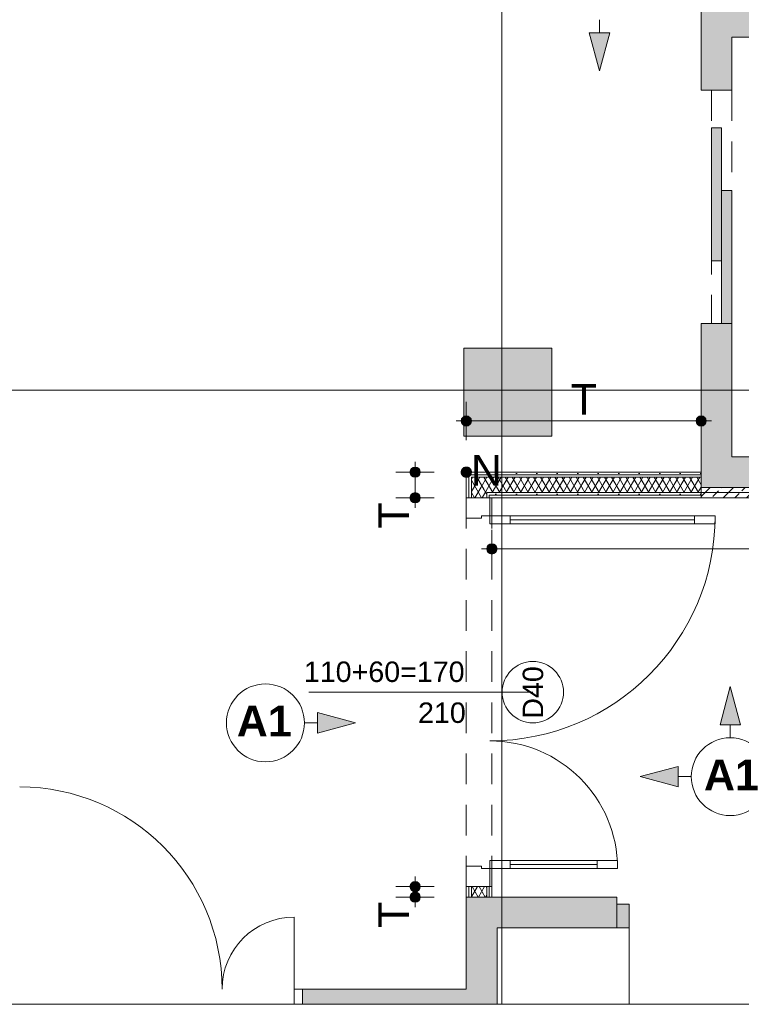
# Paper-space layout 'A-47 WYKOŃCZENIA ŚCIAN - PIĘTRO 2' of a CAD drawing. Header units: millimetres. Extents: x 0 to 500, y 0 to 350.
# Tile 4 of 17: x 204 to 240, y 99 to 147. Entities that reach past the tile are written whole.
import ezdxf
from ezdxf.xclip import XClip

# ---------------------------------------------------------------- set-up
doc = ezdxf.new("R2010")
doc.units = ezdxf.units.MM
doc.header["$MEASUREMENT"] = 0
doc.header["$XCLIPFRAME"] = 0
for name, pattern in [('DASHDOTX2', [1000, 500, -250, 0, -250]), ('Przer. długie kreski', [2.5, 1.5, -1]), ('PRZERYWANA_DU_A', [550, 350.0000000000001, -199.9999999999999])]:
    doc.linetypes.add(name, pattern=pattern)
for name, color, linetype, lineweight in [('0_Nr_pióra__2', 8, 'Continuous', 13), ('A__OKŁADZINY ŚCIAN_Nr_pióra__1', 7, 'Continuous', 20), ('A_winda_Nr_pióra__1', 7, 'Continuous', 20), ('A_ściany proj_Nr_pióra__1', 7, 'Continuous', 20), ('A_ściany proj_Nr_pióra__2', 8, 'Continuous', 13), ('A_ściany_Nr_pióra__1', 7, 'Continuous', 20), ('AR P NAROŻNIKI_Nr_pióra__1', 7, 'Continuous', 20), ('AR P NAROŻNIKI_Nr_pióra__2', 8, 'Continuous', 13), ('Drzwi Archicad_Nr_pióra__1', 7, 'Continuous', 20), ('Drzwi Archicad_Nr_pióra__3', 252, 'Continuous', 13), ('Znaczniki drzwi Archicada_Nr_pióra__3', 252, 'Continuous', 13)]:
    doc.layers.add(name, color=color, linetype=linetype, lineweight=lineweight)
for name, color, linetype in [('A__OKŁADZINY ŚCIAN', 7, 'Continuous'), ('A_podrys', 7, 'Continuous'), ('A_winda', 7, 'Continuous'), ('A_ściany', 7, 'Continuous'), ('A_ściany proj', 7, 'Continuous'), ('AR P NAROŻNIKI', 7, 'Continuous'), ('Drzwi Archicad', 7, 'Continuous')]:
    doc.layers.add(name, color=color, linetype=linetype)
for name, color, linetype, lineweight, true_color in [('A__OKŁADZINY ŚCIAN_Nr_pióra__7', 7, 'Continuous', 18, 0x171717), ('A_osie_Nr_pióra__16', 7, 'Continuous', 5, 0x0f0f0f), ('A_ściany proj_Nr_pióra__10', 7, 'Continuous', 13, 0x4b4b4b), ('A_ściany proj_Nr_pióra__21', 7, 'Continuous', 5, 0xb0b0b0), ('AR P NAROŻNIKI_Nr_pióra__7', 7, 'Continuous', 18, 0x171717)]:
    doc.layers.add(name, color=color, linetype=linetype, lineweight=lineweight, true_color=true_color)
doc.styles.add('STYL_AUTOMATYCZNY_1', font='arial.ttf')
doc.styles.add('STYL_AUTOMATYCZNY_3', font='arial.ttf')
doc.styles.add('STYL_AUTOMATYCZNY_4', font='arial.ttf')
doc.styles.add('STYL_AUTOMATYCZNY_5', font='arial.ttf')
pattern_1 = [(0, (-1547.425797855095, -280.3356015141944), (0, 1), [0, -1])]
pattern_2 = [(60.00000000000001, (-1547.425797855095, -280.3356015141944), (-0.2598076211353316, 0.1499999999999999), []), (120, (-1547.425797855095, -280.3356015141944), (0.2598076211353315, 0.15), [])]
pattern_3 = [(45, (-1547.425797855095, -280.3356015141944), (-0.5702462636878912, 0.5702462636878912), []), (45, (-1546.855547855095, -280.3356015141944), (-0.5702462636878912, 0.5702462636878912), [0.4032300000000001, -0.20161])]

# ---------------------------------------------------------------- blocks, each defined once
blk = doc.blocks.new('Rysunek_1_1', base_point=(-1547.425797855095, -280.3356015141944))
at = {"layer": 'A__OKŁADZINY ŚCIAN', "linetype": 'Continuous', "lineweight": 0, "true_color": 0x000000}
for points in [[(232.6345622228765, 144.3446294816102), (233.1345622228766, 146.2106544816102), (232.1345622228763, 146.2106544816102)], [(239.0173587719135, 114.2643933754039), (238.5173587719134, 112.3983683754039), (239.5173587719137, 112.3983683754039)], [(220.7263024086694, 112.4894683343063), (218.8602774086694, 112.9894683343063), (218.8602774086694, 111.9894683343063)], [(234.6145302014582, 109.8615648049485), (236.4805552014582, 109.3615648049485), (236.4805552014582, 110.3615648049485)]]:
    blk.add_hatch(color=18, dxfattribs=at).paths.add_polyline_path(points)
at = {"layer": 'A__OKŁADZINY ŚCIAN', "linetype": 'Continuous', "lineweight": 0, "true_color": 0x171717}
for points in [[(225.8800814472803, 127.2392325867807), (225.8991115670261, 127.1435617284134), (225.9533047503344, 127.0624558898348), (226.0344105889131, 127.0082627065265), (226.1300814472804, 126.9892325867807), (226.2257523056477, 127.0082627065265), (226.3068581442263, 127.0624558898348), (226.3610513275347, 127.1435617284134), (226.3800814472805, 127.2392325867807), (226.3610513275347, 127.3349034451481), (226.3068581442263, 127.4160092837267), (226.2257523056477, 127.4702024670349), (226.1300814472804, 127.4892325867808), (226.0344105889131, 127.4702024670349), (225.9533047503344, 127.4160092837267), (225.8991115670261, 127.3349034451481)], [(237.3463111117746, 127.2392325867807), (237.3653412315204, 127.1435617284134), (237.4195344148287, 127.0624558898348), (237.5006402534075, 127.0082627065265), (237.5963111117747, 126.9892325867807), (237.691981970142, 127.0082627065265), (237.7730878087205, 127.0624558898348), (237.827280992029, 127.1435617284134), (237.8463111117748, 127.2392325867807), (237.827280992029, 127.3349034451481), (237.7730878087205, 127.4160092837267), (237.691981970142, 127.4702024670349), (237.5963111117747, 127.4892325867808), (237.5006402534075, 127.4702024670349), (237.4195344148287, 127.4160092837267), (237.3653412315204, 127.3349034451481)], [(223.3800814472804, 124.7392325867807), (223.3991115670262, 124.6435617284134), (223.4533047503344, 124.5624558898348), (223.5344105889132, 124.5082627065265), (223.6300814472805, 124.4892325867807), (223.7257523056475, 124.5082627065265), (223.8068581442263, 124.5624558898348), (223.8610513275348, 124.6435617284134), (223.8800814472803, 124.7392325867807), (223.8610513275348, 124.8349034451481), (223.8068581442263, 124.9160092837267), (223.7257523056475, 124.9702024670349), (223.6300814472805, 124.9892325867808), (223.5344105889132, 124.9702024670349), (223.4533047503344, 124.9160092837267), (223.3991115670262, 124.8349034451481)], [(223.3800814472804, 123.4892325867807), (223.3991115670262, 123.3935617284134), (223.4533047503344, 123.3124558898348), (223.5344105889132, 123.2582627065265), (223.6300814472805, 123.2392325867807), (223.7257523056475, 123.2582627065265), (223.8068581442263, 123.3124558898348), (223.8610513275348, 123.3935617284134), (223.8800814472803, 123.4892325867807), (223.8610513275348, 123.5849034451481), (223.8068581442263, 123.6660092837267), (223.7257523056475, 123.720202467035), (223.6300814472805, 123.7392325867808), (223.5344105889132, 123.720202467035), (223.4533047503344, 123.6660092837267), (223.3991115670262, 123.5849034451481)], [(227.1300814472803, 120.9892325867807), (227.1491115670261, 120.8935617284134), (227.2033047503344, 120.8124558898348), (227.2844105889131, 120.7582627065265), (227.3800814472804, 120.7392325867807), (227.4757523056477, 120.7582627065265), (227.5568581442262, 120.8124558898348), (227.6110513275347, 120.8935617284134), (227.6300814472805, 120.9892325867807), (227.6110513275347, 121.0849034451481), (227.5568581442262, 121.1660092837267), (227.4757523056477, 121.220202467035), (227.3800814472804, 121.2392325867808), (227.2844105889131, 121.220202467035), (227.2033047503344, 121.1660092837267), (227.1491115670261, 121.0849034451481)], [(223.3800814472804, 104.4890934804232), (223.3991115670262, 104.3934226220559), (223.4533047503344, 104.3123167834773), (223.5344105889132, 104.258123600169), (223.6300814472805, 104.2390934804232), (223.7257523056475, 104.258123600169), (223.8068581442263, 104.3123167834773), (223.8610513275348, 104.3934226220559), (223.8800814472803, 104.4890934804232), (223.8610513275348, 104.5847643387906), (223.8068581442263, 104.6658701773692), (223.7257523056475, 104.7200633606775), (223.6300814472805, 104.7390934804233), (223.5344105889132, 104.7200633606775), (223.4533047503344, 104.6658701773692), (223.3991115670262, 104.5847643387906)], [(223.3800814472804, 103.9784651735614), (223.3991115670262, 103.882794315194), (223.4533047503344, 103.8016884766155), (223.5344105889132, 103.7474952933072), (223.6300814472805, 103.7284651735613), (223.7257523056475, 103.7474952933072), (223.8068581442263, 103.8016884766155), (223.8610513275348, 103.882794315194), (223.8800814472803, 103.9784651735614), (223.8610513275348, 104.0741360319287), (223.8068581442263, 104.1552418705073), (223.7257523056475, 104.2094350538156), (223.6300814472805, 104.2284651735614), (223.5344105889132, 104.2094350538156), (223.4533047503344, 104.1552418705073), (223.3991115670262, 104.0741360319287)]]:
    blk.add_hatch(color=250, dxfattribs=at).paths.add_polyline_path(points)
at = {"layer": 'A_winda', "linetype": 'Continuous', "lineweight": 0, "true_color": 0xfdfdfd}
for points in [[(238.0963111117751, 141.5586698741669), (238.0963111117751, 135.0586698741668), (238.5963111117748, 135.0586698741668), (238.5963111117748, 141.5586698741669)], [(238.5963111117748, 138.4992325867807), (238.5963111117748, 131.9992325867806), (239.0963111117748, 131.9992325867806), (239.0963111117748, 138.4992325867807)]]:
    blk.add_hatch(color=7, dxfattribs=at).paths.add_polyline_path(points)
at = {"layer": 'A_ściany', "linetype": 'Continuous', "lineweight": 0, "true_color": 0x000000}
for points in [[(237.5963111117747, 149.3992327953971), (237.5963111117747, 143.3992326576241), (239.0963109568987, 143.3992326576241), (239.0963109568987, 149.3992327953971)], [(239.0963111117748, 145.9892325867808), (267.1755360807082, 145.9892325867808), (267.1755360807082, 147.4892325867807), (239.0963111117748, 147.4892325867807)], [(237.5963111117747, 123.9892325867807), (239.0963109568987, 125.4892324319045), (239.0963109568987, 131.9992326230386), (237.5963111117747, 131.9992326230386)], [(226.0063111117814, 126.4992325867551), (230.3063111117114, 126.4992325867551), (230.3063111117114, 130.799232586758), (226.0063111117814, 130.799232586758)], [(267.1755360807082, 125.4892325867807), (239.0963111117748, 125.4892325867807), (237.5963111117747, 123.9892325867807), (268.6755360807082, 123.9892325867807)], [(226.1300810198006, 98.73923315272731), (227.6300814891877, 98.73923315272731), (227.6300814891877, 102.4784634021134), (226.1300810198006, 103.9784638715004)], [(226.1300814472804, 103.9784655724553), (227.6300818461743, 102.4784651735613), (233.4831121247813, 102.4784651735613), (233.4831121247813, 103.9784655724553)], [(218.1260778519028, 98.73923315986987), (226.1300810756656, 98.73923315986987), (226.1300810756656, 99.47846378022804), (218.1260778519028, 99.47846378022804)]]:
    blk.add_hatch(color=18, dxfattribs=at).paths.add_polyline_path(points)
at = {"layer": 'A_ściany proj', "linetype": 'Continuous', "lineweight": 13}
h = blk.add_hatch(dxfattribs=at)
h.set_pattern_fill('gypsum_0001', color=8, style=0, pattern_type=2)
h.set_pattern_definition(pattern_1)
h.paths.add_polyline_path([(226.1300814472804, 124.7392325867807), (226.1300814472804, 123.4890933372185), (226.2550813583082, 123.4890933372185), (226.2550813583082, 124.6142326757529)])
h = blk.add_hatch(dxfattribs=at)
h.set_pattern_fill('gypsum_0001', color=8, style=0, pattern_type=2)
h.set_pattern_definition(pattern_1)
h.paths.add_polyline_path([(237.5963111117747, 124.7392325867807), (226.1300814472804, 124.7392325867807), (226.2550814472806, 124.6142325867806), (237.5963111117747, 124.6142325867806)])
h = blk.add_hatch(dxfattribs=at)
h.set_pattern_fill('gypsum_0001', color=8, style=0, pattern_type=2)
h.set_pattern_definition(pattern_1)
h.paths.add_polyline_path([(237.5963111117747, 124.6142325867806), (226.2550814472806, 124.6142325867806), (226.3800814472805, 124.4892325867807), (237.5963111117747, 124.4892325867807)])
h = blk.add_hatch(dxfattribs=at)
h.set_pattern_fill('gypsum_0001', color=8, style=0, pattern_type=2)
h.set_pattern_definition(pattern_1)
h.paths.add_polyline_path([(226.3800815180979, 124.4892325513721), (226.2550814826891, 124.6142325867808), (226.2550814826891, 123.4890935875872), (226.3800815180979, 123.4890935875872)])
h = blk.add_hatch(dxfattribs=at)
h.set_pattern_fill('batt_insulation_0001', color=8, style=0, pattern_type=2)
h.set_pattern_definition(pattern_2)
h.paths.add_polyline_path([(237.5963111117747, 124.4892325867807), (226.3800814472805, 124.4892325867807), (227.1300814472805, 123.7392325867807), (237.5963111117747, 123.7392325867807)])
h = blk.add_hatch(dxfattribs=at)
h.set_pattern_fill('batt_insulation_0001', color=8, style=0, pattern_type=2)
h.set_pattern_definition(pattern_2)
h.paths.add_polyline_path([(226.3800815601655, 124.4892325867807), (226.3800815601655, 123.4890933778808), (227.1300815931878, 123.4890933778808), (227.1300815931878, 123.7392325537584)])
h = blk.add_hatch(dxfattribs=at)
h.set_pattern_fill('gypsum_0001', color=8, style=0, pattern_type=2)
h.set_pattern_definition(pattern_1)
h.paths.add_polyline_path([(227.2550814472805, 123.6142325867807), (237.5963111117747, 123.6142325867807), (237.5963111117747, 123.7392325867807), (227.1300814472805, 123.7392325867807)])
h = blk.add_hatch(dxfattribs=at)
h.set_pattern_fill('gypsum_0001', color=8, style=0, pattern_type=2)
h.set_pattern_definition(pattern_1)
h.paths.add_polyline_path([(227.1300815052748, 123.7392325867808), (227.1300815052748, 123.4890933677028), (227.255081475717, 123.4890933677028), (227.255081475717, 123.6142326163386)])
at = {"layer": 'A_ściany proj', "linetype": 'Continuous', "lineweight": 0, "true_color": 0x4b4b4b}
h = blk.add_hatch(dxfattribs=at)
h.set_pattern_fill('FP_65_0001', color=251, style=0, pattern_type=2)
h.set_pattern_definition(pattern_3)
h.paths.add_polyline_path([(268.6755360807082, 123.9892325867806), (237.5963111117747, 123.9892325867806), (237.5963111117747, 123.7392325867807), (268.9255360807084, 123.7392325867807)])
h = blk.add_hatch(dxfattribs=at)
h.set_pattern_fill('FP_65_0001', color=251, style=0, pattern_type=2)
h.set_pattern_definition(pattern_3)
h.paths.add_polyline_path([(237.5963111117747, 123.4892325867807), (269.1755360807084, 123.4892325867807), (268.9255360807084, 123.7392325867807), (237.5963111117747, 123.7392325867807)])
at = {"layer": 'A_ściany proj', "linetype": 'Continuous', "lineweight": 13}
h = blk.add_hatch(dxfattribs=at)
h.set_pattern_fill('gypsum_0001', color=8, style=0, pattern_type=2)
h.set_pattern_definition(pattern_1)
h.paths.add_polyline_path([(227.3800814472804, 123.4892325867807), (237.5963111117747, 123.4892325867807), (237.5963111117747, 123.6142325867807), (227.2550814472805, 123.6142325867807)])
h = blk.add_hatch(dxfattribs=at)
h.set_pattern_fill('gypsum_0001', color=8, style=0, pattern_type=2)
h.set_pattern_definition(pattern_1)
h.paths.add_polyline_path([(227.2550815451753, 123.6142325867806), (227.2550815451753, 123.4890934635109), (227.3800813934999, 123.4890934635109)])
h = blk.add_hatch(dxfattribs=at)
h.set_pattern_fill('gypsum_0001', color=8, style=0, pattern_type=2)
h.set_pattern_definition(pattern_1)
h.paths.add_polyline_path([(226.1300814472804, 103.9785720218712), (226.2550813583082, 103.9785720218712), (226.2550813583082, 104.4890935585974), (226.1300814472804, 104.4890935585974)])
h = blk.add_hatch(dxfattribs=at)
h.set_pattern_fill('gypsum_0001', color=8, style=0, pattern_type=2)
h.set_pattern_definition(pattern_1)
h.paths.add_polyline_path([(226.2550814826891, 103.9785720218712), (226.3800815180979, 103.9785720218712), (226.3800815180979, 104.4890934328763), (226.2550814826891, 104.4890934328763)])
h = blk.add_hatch(dxfattribs=at)
h.set_pattern_fill('batt_insulation_0001', color=8, style=0, pattern_type=2)
h.set_pattern_definition(pattern_2)
h.paths.add_polyline_path([(226.3800815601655, 103.9785720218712), (227.1300815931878, 103.9785720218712), (227.1300815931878, 104.4890933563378), (226.3800815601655, 104.4890933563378)])
h = blk.add_hatch(dxfattribs=at)
h.set_pattern_fill('gypsum_0001', color=8, style=0, pattern_type=2)
h.set_pattern_definition(pattern_1)
h.paths.add_polyline_path([(227.1300815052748, 103.9785720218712), (227.255081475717, 103.9785720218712), (227.255081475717, 104.4890934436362), (227.1300815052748, 104.4890934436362)])
h = blk.add_hatch(dxfattribs=at)
h.set_pattern_fill('gypsum_0001', color=8, style=0, pattern_type=2)
h.set_pattern_definition(pattern_1)
h.paths.add_polyline_path([(227.2550815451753, 103.9785720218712), (227.3800813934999, 103.9785720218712), (227.3800813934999, 104.4890934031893), (227.2550815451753, 104.4890934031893)])
at = {"layer": 'AR P NAROŻNIKI', "linetype": 'Continuous', "lineweight": 0, "true_color": 0x171717}
blk.add_hatch(color=250, dxfattribs=at).paths.add_polyline_path([(226.3800814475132, 124.7392325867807, 0.9999999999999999), (225.8800814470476, 124.7392325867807, 0.9999999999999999)])
at = {"layer": 'Drzwi Archicad', "linetype": 'Continuous', "lineweight": 0, "true_color": 0xfdfdfd}
blk.add_hatch(color=7, dxfattribs=at).paths.add_polyline_path([(233.4831112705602, 102.4784651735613), (234.0831112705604, 102.4784651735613), (234.0831112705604, 103.6284651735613), (233.4831112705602, 103.6284651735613)])
at = {"layer": '0_Nr_pióra__2', "color": 8, "linetype": 'PRZERYWANA_DU_A', "lineweight": 13, "flags": 128}
for points in [[(194.7003258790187, 98.73923258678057), (229.7003258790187, 98.73923258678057)], [(229.7003258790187, 98.73923258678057), (321.7655360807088, 98.73923258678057)]]:
    blk.add_lwpolyline(points, dxfattribs=at)
at = {"layer": 'A__OKŁADZINY ŚCIAN_Nr_pióra__1', "color": 7, "linetype": 'Continuous', "lineweight": 20}
for p, q in [((232.6345633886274, 146.8446281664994), (232.6345633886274, 146.2106548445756)), ((232.1345613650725, 146.2106548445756), (233.1345616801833, 146.2106548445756)), ((232.6345633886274, 144.3446292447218), (232.1345613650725, 146.2106548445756)), ((232.6345633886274, 144.3446292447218), (233.1345616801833, 146.2106548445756)), ((239.0173601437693, 114.2643930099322), (238.5173581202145, 112.3983674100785)), ((239.0173601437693, 114.2643930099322), (239.5173584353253, 112.3983674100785)), ((218.8602777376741, 111.9894672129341), (218.8602777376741, 112.9894675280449)), ((220.7263033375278, 112.489469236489), (218.8602777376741, 112.9894675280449)), ((218.2263006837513, 112.489469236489), (218.8602777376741, 112.489469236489)), ((220.7263033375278, 112.489469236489), (218.8602777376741, 111.9894672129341)), ((239.5173584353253, 112.3983674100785), (238.5173581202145, 112.3983674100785)), ((239.0173601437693, 111.7643940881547), (239.0173601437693, 112.3983674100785)), ((234.6145306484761, 109.8615635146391), (236.4805562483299, 110.361565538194)), ((236.4805562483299, 110.361565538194), (236.4805562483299, 109.3615652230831)), ((234.6145306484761, 109.8615635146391), (236.4805562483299, 109.3615652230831)), ((237.1145295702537, 109.8615635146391), (236.4805562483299, 109.8615635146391))]:
    blk.add_line(p, q, dxfattribs=at)
for centre in [(216.3234738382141, 112.4894683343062), (239.0173587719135, 109.8615648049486)]:
    blk.add_circle(centre, 1.902828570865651, dxfattribs=at)
at = {"layer": 'A__OKŁADZINY ŚCIAN_Nr_pióra__7', "color": 250, "linetype": 'Continuous', "lineweight": 18, "true_color": 0x171717}
for p, q in [((226.1300810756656, 127.4892313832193), (226.1300810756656, 128.1767327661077)), ((237.5963119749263, 127.4892313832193), (237.5963119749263, 128.1767327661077)), ((225.6300827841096, 127.2392322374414), (225.8800819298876, 127.2392322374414)), ((226.3800802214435, 127.2392322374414), (237.3463128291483, 127.2392322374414)), ((237.8463111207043, 127.2392322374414), (238.0963102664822, 127.2392322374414)), ((226.1300810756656, 126.301731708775), (226.1300810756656, 126.9892330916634)), ((237.5963119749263, 126.301731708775), (237.5963119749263, 126.9892330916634)), ((223.630082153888, 124.9892324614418), (223.630082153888, 125.2392316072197)), ((223.38008300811, 124.7392333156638), (222.6925816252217, 124.7392333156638)), ((224.5675826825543, 124.7392333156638), (223.880081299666, 124.7392333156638)), ((223.630082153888, 123.739233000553), (223.630082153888, 124.4892341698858)), ((223.38008300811, 123.489233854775), (222.6925816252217, 123.489233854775)), ((223.630082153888, 122.9892318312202), (223.630082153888, 123.2392309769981)), ((224.5675826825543, 123.489233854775), (223.880081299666, 123.489233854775)), ((227.3800805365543, 121.2392340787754), (227.3800805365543, 121.9267317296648)), ((226.8800822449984, 120.9892312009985), (227.1300813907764, 120.9892312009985)), ((227.6300796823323, 120.9892312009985), (268.9255362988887, 120.9892312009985)), ((227.3800805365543, 120.0517344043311), (227.3800805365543, 120.7392320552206)), ((223.630082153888, 104.7390926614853), (223.630082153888, 104.9890918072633)), ((223.38008300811, 104.4890935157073), (222.6925816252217, 104.4890935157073)), ((224.5675826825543, 104.4890935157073), (223.880081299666, 104.4890935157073)), ((223.38008300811, 103.9784664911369), (222.6925816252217, 103.9784664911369)), ((223.630082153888, 104.2284656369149), (223.630082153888, 104.2390943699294)), ((224.5675826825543, 103.9784664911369), (223.880081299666, 103.9784664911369)), ((223.630082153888, 103.478464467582), (223.630082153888, 103.72846361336))]:
    blk.add_line(p, q, dxfattribs=at)
for centre in [(226.1300814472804, 127.2392325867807), (237.5963111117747, 127.2392325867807), (223.6300814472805, 124.7392325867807), (223.6300814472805, 123.4892325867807), (227.3800814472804, 120.9892325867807), (223.6300814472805, 104.4890934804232), (223.6300814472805, 103.9784651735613)]:
    blk.add_circle(centre, 0.25, dxfattribs=at)
at = {"layer": 'A_osie_Nr_pióra__16', "color": 250, "linetype": 'DASHDOTX2', "lineweight": 5, "true_color": 0x0f0f0f}
for p, q in [((227.8713127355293, 248.1972071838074), (227.8713127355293, 98.73923322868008)), ((321.7655351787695, 128.7392361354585), (97.56664364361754, 128.7392361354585))]:
    blk.add_line(p, q, dxfattribs=at)
at = {"layer": 'A_winda_Nr_pióra__1', "color": 7, "linetype": 'Przer. długie kreski', "lineweight": 20}
for p, q in [((238.0963102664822, 143.3992318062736), (238.0963102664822, 131.9992326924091)), ((239.096310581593, 143.3992318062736), (239.096310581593, 132.3992320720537))]:
    blk.add_line(p, q, dxfattribs=at)
at = {"layer": 'A_winda_Nr_pióra__1', "color": 7, "linetype": 'Continuous', "lineweight": 20, "flags": 128}
for points in [[(238.0963111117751, 141.5586698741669), (238.0963111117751, 135.0586698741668), (238.5963111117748, 135.0586698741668), (238.5963111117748, 141.5586698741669)], [(238.5963111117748, 138.4992325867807), (238.5963111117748, 131.9992325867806), (239.0963111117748, 131.9992325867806), (239.0963111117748, 138.4992325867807)]]:
    blk.add_lwpolyline(points, close=True, dxfattribs=at)
at = {"layer": 'A_ściany proj_Nr_pióra__1', "color": 7, "linetype": 'Continuous', "lineweight": 20, "flags": 128}
for points in [[(226.1300814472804, 124.7392325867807), (226.1300814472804, 123.4892325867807)], [(237.5963111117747, 124.7392325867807), (226.1300814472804, 124.7392325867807)], [(268.6755360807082, 123.9892325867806), (237.5963111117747, 123.9892325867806)], [(227.3800814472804, 123.4892325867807), (237.5963111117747, 123.4892325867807)], [(237.5963111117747, 123.4892325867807), (269.1755360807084, 123.4892325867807)], [(226.1300814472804, 104.4890935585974), (226.1300814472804, 103.9785720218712)], [(227.3800814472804, 103.9785720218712), (227.3800814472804, 104.4890935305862)]]:
    blk.add_lwpolyline(points, dxfattribs=at)
at = {"layer": 'A_ściany proj_Nr_pióra__10', "color": 251, "linetype": 'Continuous', "lineweight": 13, "true_color": 0x4b4b4b}
for p, q in [((268.9255362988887, 123.739233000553), (237.5963119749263, 123.739233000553)), ((237.5963119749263, 123.739233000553), (268.9255362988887, 123.739233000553))]:
    blk.add_line(p, q, dxfattribs=at)
at = {"layer": 'A_ściany proj_Nr_pióra__2', "color": 8, "linetype": 'Continuous', "lineweight": 13, "flags": 128}
for points in [[(237.5963111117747, 123.9892325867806), (237.5963111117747, 123.7392325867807)], [(237.5963111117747, 123.7392325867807), (237.5963111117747, 123.4892325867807)]]:
    blk.add_lwpolyline(points, dxfattribs=at)
at = {"layer": 'A_ściany proj_Nr_pióra__21', "color": 253, "linetype": 'Continuous', "lineweight": 5, "true_color": 0xb0b0b0}
for p, q in [((226.2550806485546, 124.6142337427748), (226.2550806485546, 123.4890920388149)), ((237.5963119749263, 124.6142337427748), (226.2550806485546, 124.6142337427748)), ((226.3800802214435, 124.4892341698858), (226.3800802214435, 123.4890920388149)), ((237.5963119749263, 124.4892341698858), (226.3800802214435, 124.4892341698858)), ((227.1300813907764, 123.4890920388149), (227.1300813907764, 123.739233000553)), ((227.1300813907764, 123.739233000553), (237.5963119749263, 123.739233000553)), ((226.1300810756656, 123.4890920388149), (226.2550806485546, 123.4890920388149)), ((226.2550806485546, 123.4890920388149), (226.3800802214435, 123.4890920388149)), ((226.3800802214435, 123.4890920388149), (227.1300813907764, 123.4890920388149)), ((227.1300813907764, 123.4890920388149), (227.2550809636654, 123.4890920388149)), ((227.2550809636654, 123.4890920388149), (227.2550809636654, 123.614233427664)), ((227.2550809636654, 123.614233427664), (237.5963119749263, 123.614233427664)), ((227.2550809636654, 123.4890920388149), (227.2800816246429, 123.4890920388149)), ((227.2800816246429, 123.4890920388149), (227.3800805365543, 123.4890920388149)), ((226.1300810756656, 104.4890935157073), (226.2550806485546, 104.4890935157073)), ((226.2550806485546, 104.4890935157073), (226.2550806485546, 103.9785709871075)), ((226.2550806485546, 104.4890935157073), (226.3800802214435, 104.4890935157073)), ((226.3800802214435, 104.4890935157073), (226.3800802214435, 103.9785709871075)), ((226.3800802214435, 104.4890935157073), (227.1300813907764, 104.4890935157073)), ((227.1300813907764, 103.9785709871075), (227.1300813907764, 104.4890935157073)), ((227.1300813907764, 104.4890935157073), (227.2550809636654, 104.4890935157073)), ((227.2550809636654, 103.9785709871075), (227.2550809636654, 104.4890935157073)), ((227.2550809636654, 104.4890935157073), (227.2800816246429, 104.4890935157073)), ((227.2800816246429, 104.4890935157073), (227.3800805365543, 104.4890935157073))]:
    blk.add_line(p, q, dxfattribs=at)
at = {"layer": 'A_ściany proj_Nr_pióra__21', "color": 253, "linetype": 'Continuous', "lineweight": 5, "true_color": 0xb0b0b0, "flags": 128}
for points in [[(237.5963111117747, 124.7392325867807), (237.5963111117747, 124.6142325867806)], [(237.5963111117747, 124.6142325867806), (237.5963111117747, 124.4892325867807)], [(237.5963111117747, 124.4892325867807), (237.5963111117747, 123.7392325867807)], [(237.5963111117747, 123.7392325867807), (237.5963111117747, 123.6142325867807)], [(237.5963111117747, 123.6142325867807), (237.5963111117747, 123.4892325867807)], [(226.2550814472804, 103.9785720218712), (226.1300814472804, 103.9785720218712)], [(226.3800814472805, 103.9785720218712), (226.2550814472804, 103.9785720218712)], [(227.1300814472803, 103.9785720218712), (226.3800814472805, 103.9785720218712)], [(227.2550814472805, 103.9785720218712), (227.1300814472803, 103.9785720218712)], [(227.3800814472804, 103.9785720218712), (227.2550814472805, 103.9785720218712)]]:
    blk.add_lwpolyline(points, dxfattribs=at)
at = {"layer": 'A_ściany_Nr_pióra__1', "color": 7, "linetype": 'Continuous', "lineweight": 20}
for p, q in [((239.096310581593, 143.3992318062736), (237.5963119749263, 143.3992318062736)), ((239.096310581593, 131.9992326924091), (237.5963119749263, 131.9992326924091)), ((233.4831117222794, 103.9784664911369), (233.1131101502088, 103.9784664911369)), ((233.4831117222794, 103.6284647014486), (233.4831117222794, 103.9784664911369)), ((233.4831117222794, 102.4784641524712), (233.4831117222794, 103.6284647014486)), ((233.4831117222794, 102.4784641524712), (233.0131112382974, 102.4784641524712)), ((218.1260778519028, 99.47846693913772), (218.4960756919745, 99.47846693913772)), ((218.1260778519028, 99.4784639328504), (218.1260778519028, 98.73923331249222))]:
    blk.add_line(p, q, dxfattribs=at)
at = {"layer": 'A_ściany_Nr_pióra__1', "color": 7, "linetype": 'Continuous', "lineweight": 20, "flags": 128}
for points in [[(237.5963111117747, 149.3992327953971), (237.5963111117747, 143.3992328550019)], [(239.0963111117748, 143.3992326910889), (239.0963111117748, 145.9892325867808)], [(239.0963111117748, 145.9892325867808), (267.1755360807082, 145.9892325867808)], [(237.5963111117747, 131.9992328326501), (237.5963111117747, 123.9892325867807)], [(239.0963111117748, 125.4892325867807), (239.0963111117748, 131.9992325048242)], [(230.3063111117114, 130.799232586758), (226.0063111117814, 130.799232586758)], [(226.0063111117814, 130.799232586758), (226.0063111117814, 126.4992325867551)], [(230.3063111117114, 126.4992325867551), (230.3063111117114, 130.799232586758)], [(226.0063111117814, 126.4992325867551), (230.3063111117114, 126.4992325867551)], [(267.1755360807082, 125.4892325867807), (239.0963111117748, 125.4892325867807)], [(237.5963111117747, 123.9892325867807), (268.6755360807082, 123.9892325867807)], [(226.1300814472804, 103.9784651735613), (226.1300814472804, 99.47846517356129)], [(233.4831121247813, 103.9784651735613), (226.1300814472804, 103.9784651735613)], [(227.6300814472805, 98.73923258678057), (227.6300814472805, 102.4784651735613)], [(227.6300814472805, 102.4784651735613), (233.4831116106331, 102.4784651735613)], [(226.1300814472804, 99.47846517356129), (218.1260762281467, 99.47846517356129)]]:
    blk.add_lwpolyline(points, dxfattribs=at)
at = {"layer": 'AR P NAROŻNIKI_Nr_pióra__1', "color": 7, "linetype": 'Continuous', "lineweight": 20}
blk.add_circle((226.1300814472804, 124.7392325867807), 0.2499999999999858, dxfattribs=at)
at = {"layer": 'AR P NAROŻNIKI_Nr_pióra__2', "color": 8, "linetype": 'PRZERYWANA_DU_A', "lineweight": 13, "flags": 128}
blk.add_lwpolyline([(226.3800814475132, 124.7392325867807, 0.9999999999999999), (225.8800814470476, 124.7392325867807, 0.9999999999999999)], format="xyb", close=True, dxfattribs=at)
at = {"layer": 'Drzwi Archicad_Nr_pióra__1', "color": 7, "linetype": 'Continuous', "lineweight": 20}
for p, q in [((239.096310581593, 143.3992318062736), (237.5963119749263, 143.3992318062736)), ((239.096310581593, 131.9992326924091), (237.5963119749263, 131.9992326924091)), ((233.4831117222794, 103.9784664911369), (233.1131101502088, 103.9784664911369)), ((233.4831117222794, 103.9784664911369), (233.1131101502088, 103.9784664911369)), ((233.4831117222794, 103.6284647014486), (233.4831117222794, 103.9784664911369)), ((233.4831117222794, 103.6284647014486), (233.4831117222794, 103.9784664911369)), ((234.0831126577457, 103.6284647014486), (233.4831117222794, 103.6284647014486)), ((233.4831117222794, 103.6284647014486), (233.4831117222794, 102.4784641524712)), ((233.4831117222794, 102.4784641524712), (233.4831117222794, 103.6284647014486)), ((233.4831117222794, 102.4784641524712), (233.4831117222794, 103.6284647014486)), ((234.0831126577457, 102.4784641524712), (234.0831126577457, 103.6284647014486)), ((217.7260747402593, 99.47846693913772), (217.7260747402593, 102.9984659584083)), ((233.4831117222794, 102.4784641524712), (233.0131112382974, 102.4784641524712)), ((233.4831117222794, 102.4784641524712), (233.0131112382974, 102.4784641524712)), ((233.4831117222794, 102.4784641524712), (234.0831126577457, 102.4784641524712)), ((234.0831126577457, 102.4784648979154), (234.0831126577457, 98.73923333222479)), ((217.7260747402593, 99.4784639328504), (218.1260778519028, 99.47846693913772)), ((217.7260747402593, 98.73923331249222), (217.7260747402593, 99.4784639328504)), ((218.1260778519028, 99.47846693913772), (218.1260778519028, 98.73923331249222)), ((218.1260778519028, 99.47846693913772), (218.4960756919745, 99.47846693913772)), ((218.1260778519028, 99.47846693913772), (218.4960756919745, 99.47846693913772)), ((218.1260778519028, 99.4784639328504), (218.1260778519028, 98.73923331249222)), ((218.1260778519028, 99.4784639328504), (218.1260778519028, 98.73923331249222))]:
    blk.add_line(p, q, dxfattribs=at)
for centre, radius, start, end in [((204.326076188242, 99.47846517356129), 9.879999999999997, 0, 90), ((217.7260761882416, 99.47846517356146), 3.519999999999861, 90, 180)]:
    blk.add_arc(centre, radius, start, end, dxfattribs=at)
at = {"layer": 'Drzwi Archicad_Nr_pióra__3', "color": 252, "linetype": 'Przer. długie kreski', "lineweight": 13}
for p, q in [((226.1300810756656, 104.4890935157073), (226.1300810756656, 123.4890920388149)), ((227.3800805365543, 104.4890935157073), (227.3800805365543, 123.4890920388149))]:
    blk.add_line(p, q, dxfattribs=at)
at = {"layer": 'Drzwi Archicad_Nr_pióra__3', "color": 252, "linetype": 'Continuous', "lineweight": 13}
for p, q in [((226.1300810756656, 123.4890920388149), (227.2800816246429, 123.4890920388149)), ((226.1300810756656, 122.489091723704), (226.1300810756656, 123.4890920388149)), ((226.1300810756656, 123.4890920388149), (226.2550806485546, 123.4890920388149)), ((226.1300810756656, 123.4890920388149), (226.2550806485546, 123.4890920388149)), ((226.2550806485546, 123.4890920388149), (226.3800802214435, 123.4890920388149)), ((226.2550806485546, 123.4890920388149), (226.3800802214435, 123.4890920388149)), ((226.3800802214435, 123.4890920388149), (227.1300813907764, 123.4890920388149)), ((226.3800802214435, 123.4890920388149), (227.1300813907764, 123.4890920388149)), ((227.1300813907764, 123.4890920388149), (227.2550809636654, 123.4890920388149)), ((227.1300813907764, 123.4890920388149), (227.2550809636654, 123.4890920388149)), ((227.2550809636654, 123.4890920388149), (227.2800816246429, 123.4890920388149)), ((227.2550809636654, 123.4890920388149), (227.2800816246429, 123.4890920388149)), ((227.2800816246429, 123.4890920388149), (227.2800816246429, 122.6090941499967)), ((227.2800816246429, 123.4890920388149), (227.3800805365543, 123.4890920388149)), ((226.8800822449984, 122.489091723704), (226.1300810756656, 122.489091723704)), ((227.2800816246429, 122.6090941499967), (226.8800822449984, 122.6090941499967)), ((226.8800822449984, 122.6090941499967), (226.8800822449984, 122.489091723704)), ((228.2800819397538, 122.6090941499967), (227.2800816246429, 122.6090941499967)), ((227.2800816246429, 122.6090941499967), (227.2800816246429, 122.2090947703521)), ((227.2800816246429, 122.2090947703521), (228.2800819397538, 122.2090947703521)), ((228.2800819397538, 122.2090947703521), (228.2800819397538, 122.6090941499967)), ((237.2800810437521, 122.4090925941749), (228.2800819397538, 122.4090925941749)), ((238.2800813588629, 122.6090941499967), (237.2800810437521, 122.6090941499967)), ((237.2800810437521, 122.6090941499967), (237.2800810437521, 122.2090947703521)), ((237.2800810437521, 122.2090947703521), (238.2800813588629, 122.2090947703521)), ((238.2800813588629, 122.2090947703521), (238.2800813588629, 122.6090941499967)), ((226.1300810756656, 105.4890938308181), (226.8800822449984, 105.4890938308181)), ((226.1300810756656, 104.4890935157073), (226.1300810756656, 105.4890938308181)), ((226.8800822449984, 105.4890938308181), (226.8800822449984, 105.3690951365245)), ((226.8800822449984, 105.3690951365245), (227.2800816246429, 105.3690951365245)), ((227.2800816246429, 105.769094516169), (228.2800819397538, 105.769094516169)), ((227.2800816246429, 105.3690951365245), (227.2800816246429, 105.769094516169)), ((227.2800816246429, 105.3690951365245), (227.2800816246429, 104.4890935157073)), ((228.2800819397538, 105.3690951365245), (227.2800816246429, 105.3690951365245)), ((228.2800819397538, 105.769094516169), (228.2800819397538, 105.3690951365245)), ((232.5200805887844, 105.5690929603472), (228.2800819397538, 105.5690929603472)), ((232.5200805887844, 105.3690951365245), (232.5200805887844, 105.769094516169)), ((232.5200805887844, 105.769094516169), (233.5200809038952, 105.769094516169)), ((233.5200809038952, 105.3690951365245), (232.5200805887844, 105.3690951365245)), ((233.5200809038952, 105.769094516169), (233.5200809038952, 105.3690951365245)), ((227.2800816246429, 104.4890935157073), (226.1300810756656, 104.4890935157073)), ((226.1300810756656, 104.4890935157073), (226.2550806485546, 104.4890935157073)), ((226.1300810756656, 104.4890935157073), (226.2550806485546, 104.4890935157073)), ((226.2550806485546, 104.4890935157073), (226.3800802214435, 104.4890935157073)), ((226.2550806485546, 104.4890935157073), (226.3800802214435, 104.4890935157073)), ((226.3800802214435, 104.4890935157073), (227.1300813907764, 104.4890935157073)), ((226.3800802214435, 104.4890935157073), (227.1300813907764, 104.4890935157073)), ((227.1300813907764, 104.4890935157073), (227.2550809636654, 104.4890935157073)), ((227.1300813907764, 104.4890935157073), (227.2550809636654, 104.4890935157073)), ((227.2550809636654, 104.4890935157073), (227.2800816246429, 104.4890935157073)), ((227.2550809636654, 104.4890935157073), (227.2800816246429, 104.4890935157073)), ((227.2800816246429, 104.4890935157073), (227.3800805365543, 104.4890935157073))]:
    blk.add_line(p, q, dxfattribs=at)
at = {"layer": 'Drzwi Archicad_Nr_pióra__3', "color": 252, "linetype": 'Continuous', "lineweight": 13, "flags": 128}
for points in [[(237.2800814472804, 122.6090934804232), (228.2800814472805, 122.6090934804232), (228.2800814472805, 122.4090934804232), (237.2800814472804, 122.4090934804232)], [(237.2800814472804, 122.4090934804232), (228.2800814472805, 122.4090934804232), (228.2800814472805, 122.2090934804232), (237.2800814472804, 122.2090934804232)], [(232.5200814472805, 105.5690934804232), (228.2800814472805, 105.5690934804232), (228.2800814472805, 105.7690934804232), (232.5200814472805, 105.7690934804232)], [(232.5200814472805, 105.3690934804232), (228.2800814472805, 105.3690934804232), (228.2800814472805, 105.5690934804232), (232.5200814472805, 105.5690934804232)]]:
    blk.add_lwpolyline(points, close=True, dxfattribs=at)
at = {"layer": 'Drzwi Archicad_Nr_pióra__3', "color": 252, "linetype": 'Continuous', "lineweight": 13}
for centre, radius, start, end in [((227.2800814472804, 122.6090934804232), 10.99999999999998, 270, 0), ((227.2800814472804, 105.3690934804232), 6.239999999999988, 0, 90)]:
    blk.add_arc(centre, radius, start, end, dxfattribs=at)
at = {"layer": 'Znaczniki drzwi Archicada_Nr_pióra__3', "color": 252, "linetype": 'Continuous', "lineweight": 13}
blk.add_line((229.380081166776, 113.9890946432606), (218.4346992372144, 113.9890946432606), dxfattribs=at)
at = {"layer": 'Znaczniki drzwi Archicada_Nr_pióra__3', "color": 252, "linetype": 'Continuous', "lineweight": 13, "flags": 128}
blk.add_lwpolyline([(229.3800814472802, 112.4890934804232, 0.9999999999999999), (229.3800814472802, 115.4890934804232, 0.9999999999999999)], format="xyb", close=True, dxfattribs=at)
at = {"layer": 'A__OKŁADZINY ŚCIAN_Nr_pióra__1', "color": 7, "linetype": 'Continuous', "lineweight": 20, "char_height": 1.5, "style": 'STYL_AUTOMATYCZNY_3'}
for s, insert, attachment_point in [('\\A1;{\\pqr;\\fArial|b1|i0|c238|p0;\\W1.000000;A1}', (217.6057638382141, 112.5751861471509), 6), ('\\A1;{\\pql;\\fArial|b1|i0|c238|p0;\\W1.000000;A1}', (237.7350687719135, 109.9472826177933), 4)]:
    blk.add_mtext(s, dxfattribs=dict(at, insert=insert, attachment_point=attachment_point))
at = {"layer": 'A__OKŁADZINY ŚCIAN_Nr_pióra__7', "color": 250, "linetype": 'Continuous', "lineweight": 18, "true_color": 0x171717, "insert": (231.2349033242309, 127.5392325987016), "char_height": 1.5, "width": 1.256586, "attachment_point": 7, "style": 'STYL_AUTOMATYCZNY_5'}
blk.add_mtext('\\A1;{\\pql;\\fArial|b0|i0|c238|p0;\\W1.000000;T}', dxfattribs=at)
at = {"layer": 'A__OKŁADZINY ŚCIAN_Nr_pióra__7', "color": 250, "linetype": 'Continuous', "lineweight": 18, "true_color": 0x171717, "char_height": 1.5, "width": 1.256586, "attachment_point": 7, "rotation": 90, "style": 'STYL_AUTOMATYCZNY_5'}
for insert in [(223.3300814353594, 121.9826466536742), (223.3300814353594, 102.4718792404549)]:
    blk.add_mtext('\\A1;{\\pql;\\fArial|b0|i0|c238|p0;\\W1.000000;T}', dxfattribs=dict(at, insert=insert))
at = {"layer": 'AR P NAROŻNIKI_Nr_pióra__7', "color": 250, "linetype": 'Continuous', "lineweight": 18, "true_color": 0x171717, "insert": (226.3558178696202, 124.830788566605), "char_height": 1.5, "attachment_point": 4, "style": 'STYL_AUTOMATYCZNY_1'}
blk.add_mtext('\\A1;{\\pql;\\fArial|b0|i0|c238|p0;\\W1.000000;N}', dxfattribs=at)
at = {"layer": 'Znaczniki drzwi Archicada_Nr_pióra__3', "color": 252, "linetype": 'Continuous', "lineweight": 13, "char_height": 1, "attachment_point": 7, "style": 'STYL_AUTOMATYCZNY_4'}
for s, insert in [('\\A1;{\\pql;\\fArial CE|b0|i0|c238|p0;\\W1.000000;110+60=170}', (218.1999314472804, 114.4718671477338)), ('\\A1;{\\pql;\\fArial CE|b0|i0|c238|p0;\\W1.000000;210}', (223.7746114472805, 112.4718671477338))]:
    blk.add_mtext(s, dxfattribs=dict(at, insert=insert))
at = {"layer": 'Znaczniki drzwi Archicada_Nr_pióra__3', "color": 252, "linetype": 'Continuous', "lineweight": 13, "insert": (229.89730777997, 112.6941684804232), "char_height": 1, "attachment_point": 7, "rotation": 89.99999999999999, "style": 'STYL_AUTOMATYCZNY_4'}
blk.add_mtext('\\A1;{\\pql;\\fArial CE|b0|i0|c238|p0;\\W1.000000;D40}', dxfattribs=at)

psp = doc.layouts.new('A-47 WYKOŃCZENIA ŚCIAN - PIĘTRO 2')

# ---------------------------------------------------------------- block references
at = {"layer": 'A_podrys', "color": 37, "linetype": 'Continuous', "lineweight": 5, "true_color": 0x656532}
ref = psp.add_blockref('Rysunek_1_1', (-1547.425797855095, -280.3356015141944), dxfattribs=at)
XClip(ref).set_block_clipping_path([(71.31556482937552, 98.73923258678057), (321.7655360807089, 307.5492325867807)])

doc.saveas('drawing.dxf')
